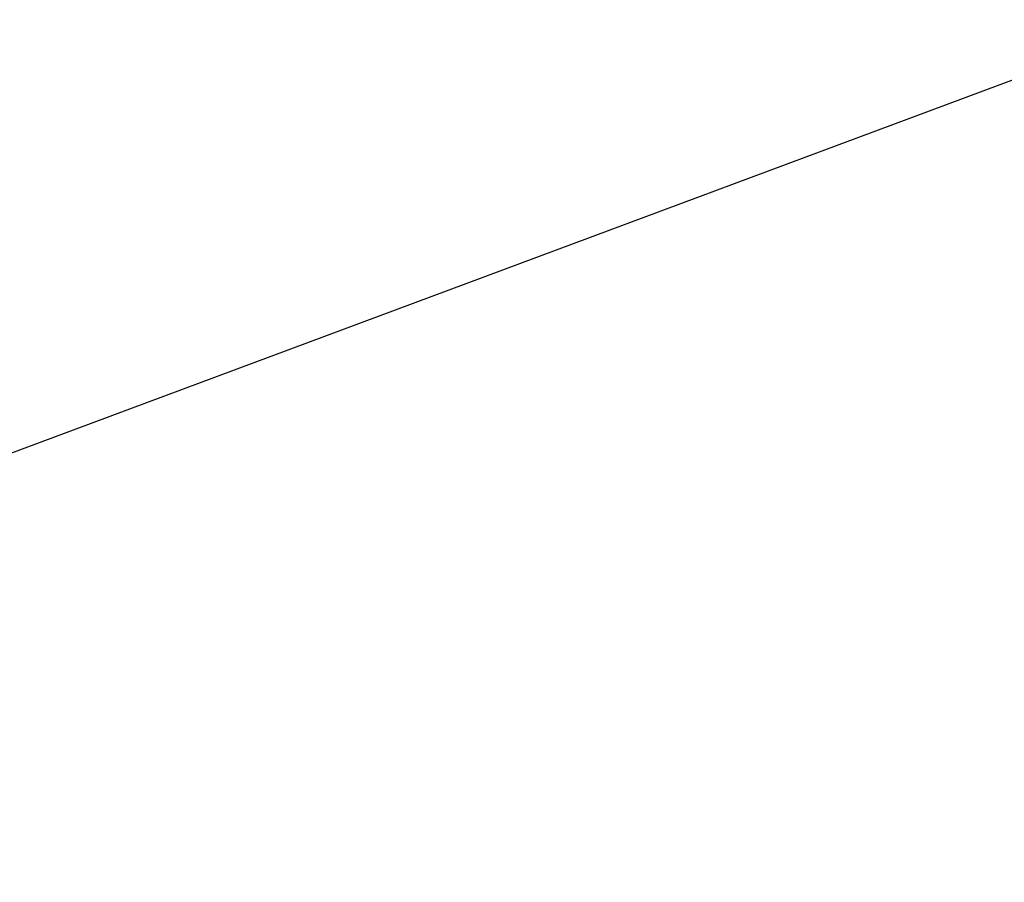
# Model space of a CAD drawing. Header units: metres. Extents: x 132493 to 134960, y 502695 to 503907.
# Tile 49 of 144: x 133012 to 133047, y 503028 to 503059. Entities that reach past the tile are written whole.
import ezdxf

# ---------------------------------------------------------------- set-up
doc = ezdxf.new("R2010")
doc.units = ezdxf.units.M
doc.layers.get('Defpoints').update_dxf_attribs({"color": 3})

msp = doc.modelspace()

# ---------------------------------------------------------------- linework, layer by layer
at = {"layer": 'Defpoints', "elevation": -7055.849716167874, "flags": 128}
msp.add_lwpolyline([(132981.9915159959, 503031.9902049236), (133161.7297053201, 503098.9338103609), (133190.0358909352, 503022.9339816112), (133010.297701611, 502955.9903761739)], close=True, dxfattribs=at)

doc.saveas('drawing.dxf')
